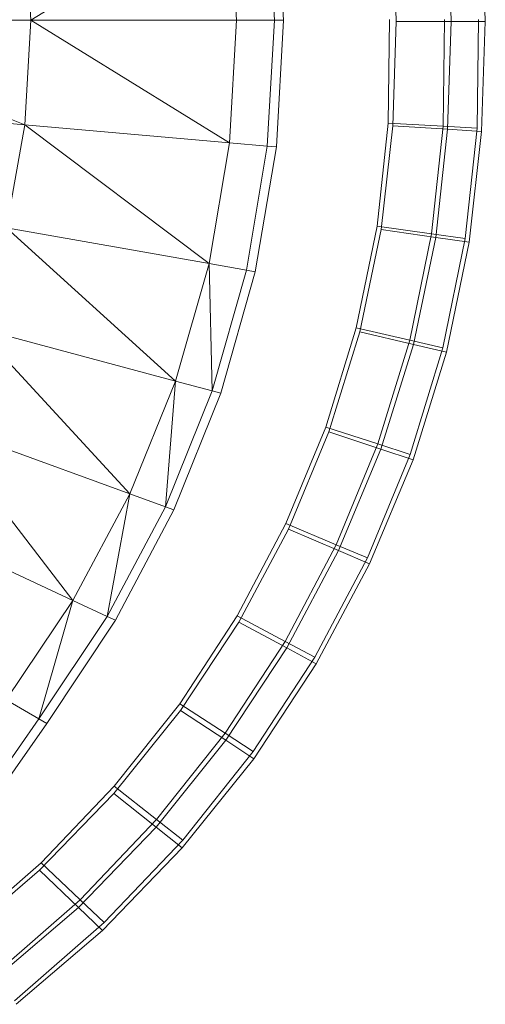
# Model space of a CAD drawing. Header units: metres. Extents: x 391.1 to 430.4, y 12.7 to 28.4.
# Tile 135 of 168: x 408.0435 to 408.1044, y 27.194 to 27.3227. Entities that reach past the tile are written whole.
import ezdxf

# ---------------------------------------------------------------- set-up
doc = ezdxf.new("R2010")
doc.units = ezdxf.units.M
doc.layers.add('A-DETL-____-MBND', color=7, linetype='Continuous', lineweight=18)

# ---------------------------------------------------------------- blocks, each defined once
blk = doc.blocks.new('Family - Inodor PB-155807-02_PCI_P0')
at = {"layer": 'A-DETL-____-MBND', "color": 253, "true_color": 0xaaaaaa}
for p, q in [((0.69989, 0.19991), (0.69897, 0.21636)), ((0.70015, 0.21647), (0.70107, 0.19991)), ((0.69404, 0.21593), (0.66806, 0.19991)), ((0.69494, 0.19991), (0.69404, 0.21593)), ((0.71582, 0.19976), (0.71536, 0.21387)), ((0.71582, 0.19976), (0.71536, 0.21387)), ((0.72302, 0.19976), (0.72254, 0.21434)), ((0.72302, 0.19976), (0.72254, 0.21434)), ((0.72747, 0.19975), (0.72698, 0.21462)), ((0.72747, 0.19975), (0.72698, 0.21462)), ((0.66806, 0.19991), (0.66725, 0.21359)), ((0.66806, 0.19991), (0.63302, 0.19991)), ((0.66725, 0.18624), (0.63302, 0.19991)), ((0.66806, 0.19991), (0.66725, 0.18624)), ((0.69494, 0.19991), (0.66806, 0.19991)), ((0.69404, 0.1839), (0.66806, 0.19991)), ((0.69494, 0.19991), (0.69404, 0.1839)), ((0.69989, 0.19991), (0.69494, 0.19991)), ((0.69989, 0.19991), (0.69897, 0.18347)), ((0.70107, 0.19991), (0.69989, 0.19991)), ((0.70107, 0.19991), (0.70015, 0.18336)), ((0.71478, 0.18645), (0.71494, 0.19999)), ((0.71478, 0.18645), (0.71494, 0.19999)), ((0.71478, 0.18645), (0.71494, 0.19999)), ((0.71494, 0.19999), (0.71478, 0.18645)), ((0.71536, 0.18611), (0.71582, 0.19976)), ((0.71536, 0.18611), (0.71582, 0.19976)), ((0.71582, 0.19976), (0.72302, 0.19976)), ((0.72302, 0.19976), (0.71582, 0.19976)), ((0.72214, 0.19999), (0.72197, 0.18606)), ((0.72214, 0.19999), (0.72197, 0.18606)), ((0.72254, 0.18565), (0.72302, 0.19976)), ((0.72254, 0.18565), (0.72302, 0.19976)), ((0.72302, 0.19976), (0.72747, 0.19975)), ((0.72747, 0.19975), (0.72302, 0.19976)), ((0.72659, 0.19999), (0.72642, 0.18582)), ((0.72659, 0.19999), (0.72642, 0.18582)), ((0.72698, 0.18536), (0.72747, 0.19975)), ((0.72698, 0.18536), (0.72747, 0.19975)), ((0.66725, 0.18624), (0.63233, 0.1893)), ((0.66725, 0.18624), (0.66485, 0.17278)), ((0.69404, 0.1839), (0.66725, 0.18624)), ((0.69136, 0.1681), (0.66725, 0.18624)), ((0.71333, 0.173), (0.71478, 0.18645)), ((0.71333, 0.173), (0.71478, 0.18645)), ((0.71333, 0.173), (0.71478, 0.18645)), ((0.71478, 0.18645), (0.71333, 0.173)), ((0.71386, 0.17255), (0.71536, 0.18611)), ((0.71386, 0.17255), (0.71536, 0.18611)), ((0.71478, 0.18645), (0.72197, 0.18606)), ((0.72197, 0.18606), (0.71478, 0.18645)), ((0.71536, 0.18611), (0.72254, 0.18565)), ((0.72254, 0.18565), (0.71536, 0.18611)), ((0.72197, 0.18606), (0.72045, 0.17199)), ((0.72197, 0.18606), (0.72045, 0.17199)), ((0.72098, 0.17153), (0.72254, 0.18565)), ((0.72098, 0.17153), (0.72254, 0.18565)), ((0.72197, 0.18606), (0.72642, 0.18582)), ((0.72642, 0.18582), (0.72197, 0.18606)), ((0.72254, 0.18565), (0.72698, 0.18536)), ((0.72698, 0.18536), (0.72254, 0.18565)), ((0.72642, 0.18582), (0.72485, 0.17137)), ((0.72642, 0.18582), (0.72485, 0.17137)), ((0.72538, 0.1709), (0.72698, 0.18536)), ((0.72538, 0.1709), (0.72698, 0.18536)), ((0.69404, 0.1839), (0.69136, 0.1681)), ((0.69897, 0.18347), (0.69404, 0.1839)), ((0.69897, 0.18347), (0.69623, 0.16724)), ((0.70015, 0.18336), (0.6974, 0.16704)), ((0.70015, 0.18336), (0.69897, 0.18347)), ((0.69136, 0.1681), (0.66485, 0.17278)), ((0.68697, 0.15275), (0.66485, 0.17278)), ((0.7106, 0.15973), (0.71333, 0.173)), ((0.7106, 0.15973), (0.71333, 0.173)), ((0.7106, 0.15973), (0.71333, 0.173)), ((0.71333, 0.173), (0.7106, 0.15973)), ((0.71107, 0.15918), (0.71386, 0.17255)), ((0.71107, 0.15918), (0.71386, 0.17255)), ((0.71333, 0.173), (0.72045, 0.17199)), ((0.72045, 0.17199), (0.71333, 0.173)), ((0.71386, 0.17255), (0.72098, 0.17153)), ((0.72098, 0.17153), (0.71386, 0.17255)), ((0.72045, 0.17199), (0.7176, 0.15811)), ((0.72045, 0.17199), (0.7176, 0.15811)), ((0.71807, 0.15754), (0.72098, 0.17153)), ((0.71807, 0.15754), (0.72098, 0.17153)), ((0.72045, 0.17199), (0.72485, 0.17137)), ((0.72485, 0.17137), (0.72045, 0.17199)), ((0.72098, 0.17153), (0.72538, 0.1709)), ((0.72538, 0.1709), (0.72098, 0.17153)), ((0.72485, 0.17137), (0.72192, 0.15711)), ((0.72485, 0.17137), (0.72192, 0.15711)), ((0.72239, 0.15653), (0.72538, 0.1709)), ((0.72239, 0.15653), (0.72538, 0.1709)), ((0.69136, 0.1681), (0.68697, 0.15275)), ((0.69623, 0.16724), (0.69136, 0.1681)), ((0.69174, 0.15147), (0.69136, 0.1681)), ((0.69623, 0.16724), (0.69174, 0.15147)), ((0.6974, 0.16704), (0.69289, 0.15117)), ((0.6974, 0.16704), (0.69623, 0.16724)), ((0.68697, 0.15275), (0.66094, 0.15973)), ((0.68099, 0.13803), (0.66094, 0.15973)), ((0.70661, 0.14675), (0.7106, 0.15973)), ((0.70661, 0.14675), (0.7106, 0.15973)), ((0.70661, 0.14675), (0.7106, 0.15973)), ((0.7106, 0.15973), (0.70661, 0.14675)), ((0.7106, 0.15973), (0.7176, 0.15811)), ((0.7176, 0.15811), (0.7106, 0.15973)), ((0.70701, 0.1461), (0.71107, 0.15918)), ((0.70701, 0.1461), (0.71107, 0.15918)), ((0.71107, 0.15918), (0.71807, 0.15754)), ((0.71807, 0.15754), (0.71107, 0.15918)), ((0.7176, 0.15811), (0.71343, 0.14454)), ((0.7176, 0.15811), (0.71343, 0.14454)), ((0.71382, 0.14386), (0.71807, 0.15754)), ((0.71382, 0.14386), (0.71807, 0.15754)), ((0.7176, 0.15811), (0.72192, 0.15711)), ((0.72192, 0.15711), (0.7176, 0.15811)), ((0.72192, 0.15711), (0.71764, 0.14317)), ((0.72192, 0.15711), (0.71764, 0.14317)), ((0.71807, 0.15754), (0.72239, 0.15653)), ((0.72239, 0.15653), (0.71807, 0.15754)), ((0.71803, 0.14248), (0.72239, 0.15653)), ((0.71803, 0.14248), (0.72239, 0.15653)), ((0.68697, 0.15275), (0.68099, 0.13803)), ((0.68564, 0.13633), (0.68697, 0.15275)), ((0.69174, 0.15147), (0.68697, 0.15275)), ((0.69174, 0.15147), (0.68564, 0.13633)), ((0.69289, 0.15117), (0.68675, 0.13593)), ((0.69289, 0.15117), (0.69174, 0.15147)), ((0.68099, 0.13803), (0.65562, 0.14726)), ((0.67355, 0.12409), (0.65562, 0.14726)), ((0.70141, 0.13416), (0.70661, 0.14675)), ((0.70141, 0.13416), (0.70661, 0.14675)), ((0.70141, 0.13416), (0.70661, 0.14675)), ((0.70661, 0.14675), (0.70141, 0.13416)), ((0.70661, 0.14675), (0.71343, 0.14454)), ((0.71343, 0.14454), (0.70661, 0.14675)), ((0.70172, 0.13342), (0.70701, 0.1461)), ((0.70172, 0.13342), (0.70701, 0.1461)), ((0.70701, 0.1461), (0.71382, 0.14386)), ((0.71382, 0.14386), (0.70701, 0.1461)), ((0.71343, 0.14454), (0.70799, 0.13137)), ((0.71343, 0.14454), (0.70799, 0.13137)), ((0.71343, 0.14454), (0.71764, 0.14317)), ((0.71764, 0.14317), (0.71343, 0.14454)), ((0.70828, 0.13061), (0.71382, 0.14386)), ((0.70828, 0.13061), (0.71382, 0.14386)), ((0.71764, 0.14317), (0.71205, 0.12965)), ((0.71764, 0.14317), (0.71205, 0.12965)), ((0.71382, 0.14386), (0.71803, 0.14248)), ((0.71803, 0.14248), (0.71382, 0.14386)), ((0.71234, 0.12887), (0.71803, 0.14248)), ((0.71234, 0.12887), (0.71803, 0.14248)), ((0.68099, 0.13803), (0.67355, 0.12409)), ((0.67804, 0.122), (0.68099, 0.13803)), ((0.68564, 0.13633), (0.68099, 0.13803)), ((0.67355, 0.12409), (0.64904, 0.13552)), ((0.68564, 0.13633), (0.67804, 0.122)), ((0.68675, 0.13593), (0.67911, 0.1215)), ((0.68675, 0.13593), (0.68564, 0.13633)), ((0.69502, 0.12208), (0.70141, 0.13416)), ((0.69502, 0.12208), (0.70141, 0.13416)), ((0.69502, 0.12208), (0.70141, 0.13416)), ((0.70141, 0.13416), (0.69502, 0.12208)), ((0.70141, 0.13416), (0.70799, 0.13137)), ((0.70799, 0.13137), (0.70141, 0.13416)), ((0.69523, 0.12126), (0.70172, 0.13342)), ((0.69523, 0.12126), (0.70172, 0.13342)), ((0.70172, 0.13342), (0.70828, 0.13061)), ((0.70828, 0.13061), (0.70172, 0.13342)), ((0.70799, 0.13137), (0.70131, 0.11873)), ((0.70799, 0.13137), (0.70131, 0.11873)), ((0.70799, 0.13137), (0.71205, 0.12965)), ((0.71205, 0.12965), (0.70799, 0.13137)), ((0.7015, 0.11789), (0.70828, 0.13061)), ((0.7015, 0.11789), (0.70828, 0.13061)), ((0.70828, 0.13061), (0.71234, 0.12887)), ((0.71234, 0.12887), (0.70828, 0.13061)), ((0.71205, 0.12965), (0.70519, 0.11667)), ((0.71205, 0.12965), (0.70519, 0.11667)), ((0.70537, 0.11581), (0.71234, 0.12887)), ((0.70537, 0.11581), (0.71234, 0.12887)), ((0.67355, 0.12409), (0.66482, 0.11108)), ((0.6691, 0.10861), (0.67355, 0.12409)), ((0.67804, 0.122), (0.67355, 0.12409)), ((0.67804, 0.122), (0.6691, 0.10861)), ((0.67911, 0.1215), (0.67013, 0.10801)), ((0.67911, 0.1215), (0.67804, 0.122)), ((0.68752, 0.11059), (0.69502, 0.12208)), ((0.68752, 0.11059), (0.69502, 0.12208)), ((0.68752, 0.11059), (0.69502, 0.12208)), ((0.69502, 0.12208), (0.68752, 0.11059)), ((0.6876, 0.10971), (0.69523, 0.12126)), ((0.6876, 0.10971), (0.69523, 0.12126)), ((0.69502, 0.12208), (0.70131, 0.11873)), ((0.70131, 0.11873), (0.69502, 0.12208)), ((0.69523, 0.12126), (0.7015, 0.11789)), ((0.7015, 0.11789), (0.69523, 0.12126)), ((0.70131, 0.11873), (0.69346, 0.10672)), ((0.70131, 0.11873), (0.69346, 0.10672)), ((0.70131, 0.11873), (0.70519, 0.11667)), ((0.70519, 0.11667), (0.70131, 0.11873)), ((0.69353, 0.10581), (0.7015, 0.11789)), ((0.69353, 0.10581), (0.7015, 0.11789)), ((0.7015, 0.11789), (0.70537, 0.11581)), ((0.70537, 0.11581), (0.7015, 0.11789)), ((0.70519, 0.11667), (0.69713, 0.10433)), ((0.70519, 0.11667), (0.69713, 0.10433)), ((0.69719, 0.1034), (0.70537, 0.11581)), ((0.69719, 0.1034), (0.70537, 0.11581)), ((0.6691, 0.10861), (0.66482, 0.11108)), ((0.6789, 0.09887), (0.6876, 0.10971)), ((0.6789, 0.09887), (0.6876, 0.10971)), ((0.67894, 0.0998), (0.68752, 0.11059)), ((0.67894, 0.0998), (0.68752, 0.11059)), ((0.67894, 0.0998), (0.68752, 0.11059)), ((0.68752, 0.11059), (0.67894, 0.0998)), ((0.68752, 0.11059), (0.69346, 0.10672)), ((0.69346, 0.10672), (0.68752, 0.11059)), ((0.6876, 0.10971), (0.69353, 0.10581)), ((0.69353, 0.10581), (0.6876, 0.10971)), ((0.6691, 0.10861), (0.65998, 0.09556)), ((0.67013, 0.10801), (0.6691, 0.10861)), ((0.67013, 0.10801), (0.66095, 0.09488)), ((0.68443, 0.09447), (0.69353, 0.10581)), ((0.68443, 0.09447), (0.69353, 0.10581)), ((0.69346, 0.10672), (0.68449, 0.09544)), ((0.69346, 0.10672), (0.68449, 0.09544)), ((0.69346, 0.10672), (0.69713, 0.10433)), ((0.69713, 0.10433), (0.69346, 0.10672)), ((0.69353, 0.10581), (0.69719, 0.1034)), ((0.69719, 0.1034), (0.69353, 0.10581)), ((0.69713, 0.10433), (0.68792, 0.09274)), ((0.69713, 0.10433), (0.68792, 0.09274)), ((0.68784, 0.09176), (0.69719, 0.1034)), ((0.68784, 0.09176), (0.69719, 0.1034)), ((0.66938, 0.08979), (0.67894, 0.0998)), ((0.66938, 0.08979), (0.67894, 0.0998)), ((0.66938, 0.08979), (0.67894, 0.0998)), ((0.67894, 0.0998), (0.66938, 0.08979)), ((0.67894, 0.0998), (0.68449, 0.09544)), ((0.68449, 0.09544), (0.67894, 0.0998)), ((0.6692, 0.08882), (0.6789, 0.09887)), ((0.6692, 0.08882), (0.6789, 0.09887)), ((0.6789, 0.09887), (0.68443, 0.09447)), ((0.68443, 0.09447), (0.6789, 0.09887)), ((0.68449, 0.09544), (0.67448, 0.08497)), ((0.68449, 0.09544), (0.67448, 0.08497)), ((0.68449, 0.09544), (0.68792, 0.09274)), ((0.68792, 0.09274), (0.68449, 0.09544)), ((0.67427, 0.08395), (0.68443, 0.09447)), ((0.67427, 0.08395), (0.68443, 0.09447)), ((0.68443, 0.09447), (0.68784, 0.09176)), ((0.68784, 0.09176), (0.68443, 0.09447)), ((0.68792, 0.09274), (0.67764, 0.08198)), ((0.68792, 0.09274), (0.67764, 0.08198)), ((0.6774, 0.08095), (0.68784, 0.09176)), ((0.6774, 0.08095), (0.68784, 0.09176)), ((0.6589, 0.08065), (0.66938, 0.08979)), ((0.6589, 0.08065), (0.66938, 0.08979)), ((0.6589, 0.08065), (0.66938, 0.08979)), ((0.66938, 0.08979), (0.6589, 0.08065)), ((0.65915, 0.08023), (0.6692, 0.08882)), ((0.65915, 0.08023), (0.6692, 0.08882)), ((0.6692, 0.08882), (0.67427, 0.08395)), ((0.67427, 0.08395), (0.6692, 0.08882)), ((0.66938, 0.08979), (0.67448, 0.08497)), ((0.67448, 0.08497), (0.66938, 0.08979)), ((0.67448, 0.08497), (0.66324, 0.07516)), ((0.67448, 0.08497), (0.66324, 0.07516)), ((0.67448, 0.08497), (0.67764, 0.08198)), ((0.67764, 0.08198), (0.67448, 0.08497)), ((0.66346, 0.07472), (0.67427, 0.08395)), ((0.66346, 0.07472), (0.67427, 0.08395)), ((0.67427, 0.08395), (0.6774, 0.08095)), ((0.6774, 0.08095), (0.67427, 0.08395)), ((0.67764, 0.08198), (0.66592, 0.07176)), ((0.67764, 0.08198), (0.66592, 0.07176)), ((0.66612, 0.07131), (0.6774, 0.08095)), ((0.66612, 0.07131), (0.6774, 0.08095))]:
    blk.add_line(p, q, dxfattribs=at)
blk = doc.blocks.new('LONDR55-XX_ZZ-ARQ-CAA-M3D-Londres55_ifc-1-02_PCI_P0')
at = {"layer": 'A-DETL-____-MBND', "color": 253, "lineweight": 18, "true_color": 0xaaaaaa}
blk.add_blockref('Family - Inodor PB-155807-02_PCI_P0', (407.37693, 27.12274), dxfattribs=at)

msp = doc.modelspace()

# ---------------------------------------------------------------- block references
at = {"lineweight": 5}
msp.add_blockref('LONDR55-XX_ZZ-ARQ-CAA-M3D-Londres55_ifc-1-02_PCI_P0', (0, 0), dxfattribs=at)

doc.saveas('drawing.dxf')
